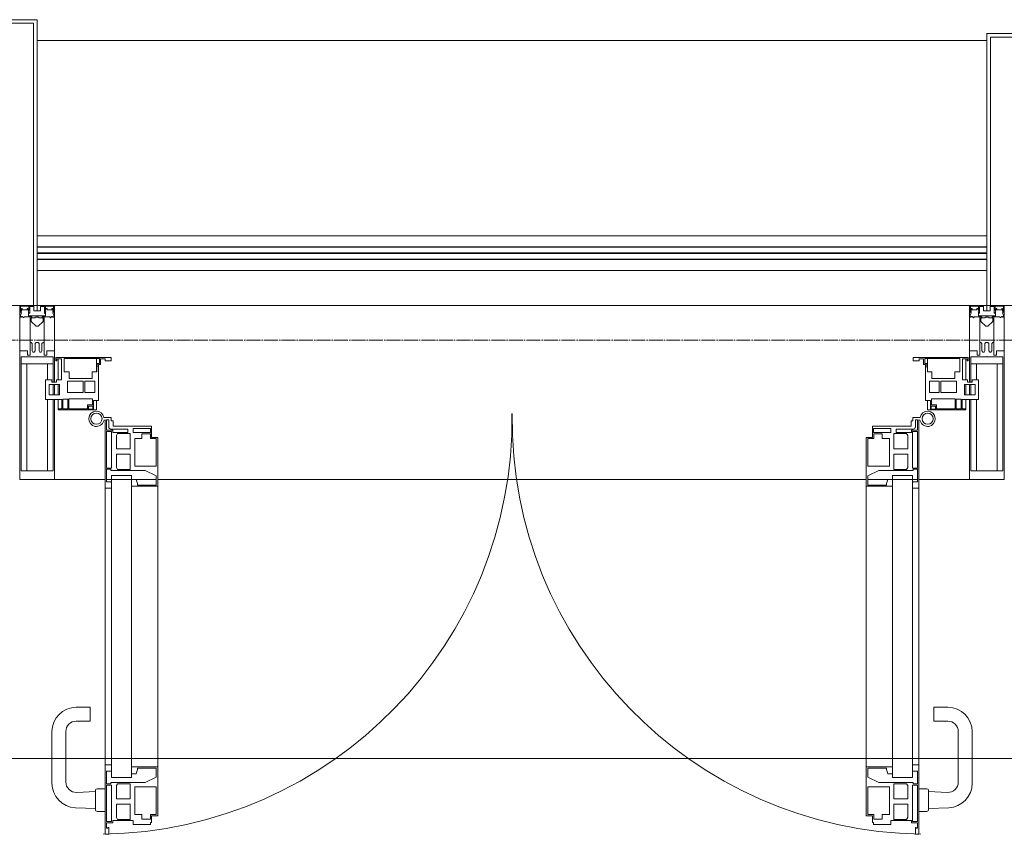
# Model space of a CAD drawing. Header units: millimetres. Extents: x 5617 to 109543, y 7718 to 202726.
# Tile 73 of 84: x 60374 to 61786, y 32391 to 33560. Entities that reach past the tile are written whole.
import ezdxf

# ---------------------------------------------------------------- set-up
doc = ezdxf.new("R2010")
doc.units = ezdxf.units.MM
doc.linetypes.add('ADSK_Линия сетки', pattern=[25, 20, -2.5, 0, -2.5])
for name, color, linetype, lineweight in [('Двери', 7, 'Continuous', 18), ('Импосты витража', 7, 'Continuous', 18), ('Колонны', 7, 'Continuous', 18), ('Ограждение', 7, 'Continuous', 18), ('Оси', 7, 'Continuous', 9), ('Панели витража', 7, 'Continuous', 18), ('Перекрытия', 7, 'Continuous', 18), ('Поручни', 7, 'Continuous', 18), ('Элементы узлов', 7, 'Continuous', 18)]:
    doc.layers.add(name, color=color, linetype=linetype, lineweight=lineweight)

# ---------------------------------------------------------------- blocks, each defined once
blk = doc.blocks.new('135_SLK_K4_AR_rvt-1-МКСС_К4_L16_54_900_')
at = {"layer": 'Перекрытия', "color": 253, "true_color": 0xaaaaaa}
blk.add_line((136150, 32500), (131250, 32500), dxfattribs=at)
blk = doc.blocks.new('Rectangular Mullion - 50Wx250H-V50-МКСС_К4_L16_54_900_')
at = {"layer": 'Элементы узлов', "color": 253, "lineweight": 5, "true_color": 0xaaaaaa}
for p, q in [((-25, 135.1), (-25, 250)), ((-25, 250), (0, 250)), ((25, 250), (0, 250)), ((25, 65.2), (25, 250)), ((-23, 237.3), (0, 237.3)), ((-23, 237.3), (-23, 135.1)), ((-14.9, 135.1), (-14.9, 237.3)), ((23, 237.3), (0, 237.3)), ((14.9, 84), (14.9, 237.3)), ((23, 237.3), (23, 73.6)), ((-25, 113.4), (-25, 128.4)), ((-23, 128.4), (-23, 113.4)), ((-25, 65.2), (-25, 110.1)), ((-23, 110.1), (-23, 73.6)), ((-14.9, 84), (-14.9, 106.6)), ((0, 84), (-23, 84)), ((-0.5, 73.6), (-23, 73.6)), ((-14, 71.3), (-14, 65.2)), ((-10, 71.3), (-14, 71.3)), ((-10, 53), (-10, 71.3)), ((0, 84), (23, 84)), ((0.5, 73.6), (23, 73.6)), ((10, 71.3), (14, 71.3)), ((10, 53), (10, 71.3)), ((14, 71.3), (14, 65.2)), ((-14, 65.2), (-25, 65.2)), ((-7, 65.2), (-5.9, 67.3)), ((-7, 65.2), (-7, 54.7)), ((-4.1, 67.3), (-5.9, 67.3)), ((-4.1, 67.3), (-2.9, 65.1)), ((-2.9, 65.1), (-2.9, 54.6)), ((4.1, 67.3), (2.9, 65.1)), ((2.9, 65.1), (2.9, 54.6)), ((4.1, 67.3), (5.9, 67.3)), ((7, 65.2), (5.9, 67.3)), ((7, 65.2), (7, 54.7)), ((14, 65.2), (25, 65.2)), ((-8.7, 53), (-10, 53)), ((-10, 53), (-10, 17)), ((-8.7, 53), (-7, 54.7)), ((-1.3, 53), (-2.9, 54.6)), ((0, 53), (-1.3, 53)), ((0, 53), (1.3, 53)), ((1.3, 53), (2.9, 54.6)), ((8.7, 53), (7, 54.7)), ((8.7, 53), (10, 53)), ((10, 53), (10, 17)), ((-8.5, 23), (-1.5, 30)), ((-1.5, 30), (0, 30)), ((1.5, 30), (0, 30)), ((8.5, 23), (1.5, 30)), ((-23.8, 14.6), (-25, 14.2)), ((-25, 0), (-25, 14.2)), ((-22.3, 17), (-23.8, 17)), ((-23.8, 17), (-23.8, 14.6)), ((-22.5, 10.6), (-23.8, 14.6)), ((-22.3, 17), (-22.3, 16)), ((-22.3, 16), (-21.3, 16)), ((-19, 17.6), (-21.3, 16)), ((-18.4, 16.6), (-19, 17.6)), ((-7.4, 16.6), (-18.4, 16.6)), ((-12.2, 9), (-12.2, 14.8)), ((-12.2, 14.8), (0, 14.8)), ((-10, 17), (-7.5, 17)), ((-8.5, 18.5), (-8.5, 23)), ((-7.5, 18.5), (-8.5, 18.5)), ((-7.5, 17), (-7.5, 18.5)), ((-7.4, 18), (-7.4, 16.6)), ((-2.6, 18), (-7.4, 18)), ((-2.6, 18), (-2.6, 16.8)), ((-2.6, 16.8), (0, 16.8)), ((2.6, 16.8), (0, 16.8)), ((0, 14.8), (0, 16.8)), ((0, 14.8), (0, 16.8)), ((12.2, 14.8), (0, 14.8)), ((2.6, 18), (2.6, 16.8)), ((2.6, 18), (7.4, 18)), ((7.4, 18), (7.4, 16.6)), ((7.4, 16.6), (18.4, 16.6)), ((7.5, 18.5), (8.5, 18.5)), ((7.5, 17), (7.5, 18.5)), ((10, 17), (7.5, 17)), ((8.5, 18.5), (8.5, 23)), ((12.2, 9), (12.2, 14.8)), ((18.4, 16.6), (19, 17.6)), ((19, 17.6), (21.3, 16)), ((22.3, 16), (21.3, 16)), ((22.3, 17), (22.3, 16)), ((22.3, 17), (23.8, 17)), ((22.5, 10.6), (23.8, 14.6)), ((23.8, 17), (23.8, 14.6)), ((23.8, 14.6), (25, 14.2)), ((25, 0), (25, 14.2)), ((-22.5, 10.6), (-23.7, 9.9)), ((-23.7, 1.3), (-23.7, 9.9)), ((-23.7, 1.3), (-11.8, 1.3)), ((-23.2, 10.2), (-22.5, 8)), ((-22.5, 8), (-22.5, 4.5)), ((-21.3, 4.5), (-22.5, 4.5)), ((-21.3, 4.5), (-21.3, 6.5)), ((-21.3, 6.5), (-14.2, 6.5)), ((-14.2, 6.5), (-14.2, 4.5)), ((-13.2, 4.5), (-14.2, 4.5)), ((-13.2, 4.5), (-12.2, 7.2)), ((-12.7, 7.6), (-11.3, 11.4)), ((-12.7, 7.6), (-11.8, 6.9)), ((-11.8, 1.3), (-11.8, 6.9)), ((-10.5, 11.2), (-11.3, 11.4)), ((-10.5, 1.5), (-10.5, 11.2)), ((-4.8, 1.5), (-10.5, 1.5)), ((0, 8), (-4.8, 8)), ((-4.8, 1.5), (-4.8, 8)), ((0, 0), (0, 8)), ((0, 8), (4.8, 8)), ((0, 0), (0, 8)), ((4.8, 1.5), (4.8, 8)), ((4.8, 1.5), (10.5, 1.5)), ((10.5, 11.2), (11.3, 11.4)), ((10.5, 1.5), (10.5, 11.2)), ((12.7, 7.6), (11.3, 11.4)), ((12.7, 7.6), (11.8, 6.9)), ((11.8, 1.3), (11.8, 6.9)), ((23.7, 1.3), (11.8, 1.3)), ((13.2, 4.5), (12.2, 7.2)), ((13.2, 4.5), (14.2, 4.5)), ((21.3, 6.5), (14.2, 6.5)), ((14.2, 6.5), (14.2, 4.5)), ((21.3, 4.5), (21.3, 6.5)), ((21.3, 4.5), (22.5, 4.5)), ((22.5, 10.6), (23.7, 9.9)), ((23.2, 10.2), (22.5, 8)), ((22.5, 8), (22.5, 4.5)), ((23.7, 1.3), (23.7, 9.9)), ((-25, 0), (0, 0)), ((25, 0), (0, 0))]:
    blk.add_line(p, q, dxfattribs=at)
for centre, start, end in [((-0.5, 73.1), 360, 90), ((0.5, 73.1), 90, 180)]:
    blk.add_arc(centre, 0.5, start, end, dxfattribs=at)
blk = doc.blocks.new('Rectangular Mullion - R_StandardFrame_50Wx250H-V63-МКСС_К4_L16_54_900_')
at = {"layer": 'Импосты витража', "color": 253, "lineweight": 5, "true_color": 0xaaaaaa}
for p, q in [((-25, 135.1), (-25, 250)), ((-25, 250), (25, 250)), ((25, 250), (25, 0)), ((-25, 113.4), (-25, 128.4)), ((-25, 0), (-25, 110.1)), ((0, 0), (-25, 0)), ((25, 0), (5, 0))]:
    blk.add_line(p, q, dxfattribs=at)
blk = doc.blocks.new('A_PAN_ALU_Door_Double - EXT_1_Double_EQ-7512951-МКСС_К4_L16_54_900_')
at = {"layer": 'Двери', "color": 253, "lineweight": 5, "true_color": 0xaaaaaa}
for p, q in [((-583.7, 659.3), (-583.7, 758.9)), ((-583.7, 758.9), (-578.6, 758.9)), ((-583.7, 659.3), (-583.7, 758.9)), ((-583.7, 758.9), (-578.6, 758.9)), ((-581.6, 750.3), (-581.6, 742.3)), ((-579.8, 750.3), (-581.6, 750.3)), ((-581.6, 750.3), (-581.6, 742.3)), ((-579.8, 750.3), (-581.6, 750.3)), ((-579.8, 748.9), (-579.8, 750.3)), ((-579.8, 748.9), (-579.8, 750.3)), ((-578.6, 748.9), (-579.8, 748.9)), ((-578.6, 748.9), (-579.8, 748.9)), ((-578.6, 758.9), (-578.6, 748.9)), ((-578.6, 758.9), (-578.6, 748.9)), ((583.7, 758.9), (578.6, 758.9)), ((578.6, 758.9), (578.6, 748.9)), ((583.7, 758.9), (578.6, 758.9)), ((578.6, 758.9), (578.6, 748.9)), ((578.6, 748.9), (579.8, 748.9)), ((578.6, 748.9), (579.8, 748.9)), ((579.8, 748.9), (579.8, 750.3)), ((579.8, 750.3), (581.6, 750.3)), ((579.8, 748.9), (579.8, 750.3)), ((579.8, 750.3), (581.6, 750.3)), ((581.6, 750.3), (581.6, 742.3)), ((581.6, 750.3), (581.6, 742.3)), ((583.7, 659.3), (583.7, 758.9)), ((583.7, 659.3), (583.7, 758.9)), ((-581.6, 742.3), (-572.9, 742.3)), ((-581.6, 742.3), (-572.9, 742.3)), ((-581.6, 740.6), (-581.6, 688.2)), ((-574.6, 740.6), (-581.6, 740.6)), ((-581.6, 740.6), (-581.6, 688.2)), ((-574.6, 740.6), (-581.6, 740.6)), ((-574.6, 688.2), (-574.6, 740.6)), ((-574.6, 688.2), (-574.6, 740.6)), ((-572.9, 742.3), (-572.9, 739.3)), ((-572.9, 742.3), (-572.9, 739.3)), ((-572.9, 739.3), (-543.6, 739.3)), ((-572.9, 739.3), (-543.6, 739.3)), ((-566.1, 737.5), (-567.6, 734.8)), ((-566.1, 737.5), (-567.6, 734.8)), ((-567.6, 734.8), (-567.6, 715.8)), ((-567.6, 734.8), (-567.6, 715.8)), ((-547.7, 737.5), (-566.1, 737.5)), ((-547.7, 737.5), (-566.1, 737.5)), ((-547.7, 715.8), (-547.7, 737.5)), ((-547.7, 715.8), (-547.7, 737.5)), ((-543.6, 744.8), (-518.6, 744.8)), ((-543.6, 739.3), (-543.6, 744.8)), ((-543.6, 744.8), (-518.6, 744.8)), ((-543.6, 739.3), (-543.6, 744.8)), ((-531.2, 737.1), (-531.2, 730.5)), ((-518.8, 737.1), (-531.2, 737.1)), ((-531.2, 737.1), (-531.2, 730.5)), ((-518.8, 737.1), (-531.2, 737.1)), ((-518.8, 730.6), (-518.8, 737.1)), ((-518.8, 730.6), (-518.8, 737.1)), ((-518.6, 744.8), (-518.6, 741.8)), ((-518.6, 744.8), (-518.6, 741.8)), ((-518.6, 741.8), (-517.1, 741.8)), ((-518.6, 741.8), (-517.1, 741.8)), ((-517.1, 741.8), (-517.1, 732.3)), ((-517.1, 741.8), (-517.1, 732.3)), ((518.6, 741.8), (517.1, 741.8)), ((517.1, 741.8), (517.1, 732.3)), ((518.6, 741.8), (517.1, 741.8)), ((517.1, 741.8), (517.1, 732.3)), ((543.6, 744.8), (518.6, 744.8)), ((518.6, 744.8), (518.6, 741.8)), ((543.6, 744.8), (518.6, 744.8)), ((518.6, 744.8), (518.6, 741.8)), ((518.8, 730.6), (518.8, 737.1)), ((518.8, 737.1), (531.2, 737.1)), ((518.8, 730.6), (518.8, 737.1)), ((518.8, 737.1), (531.2, 737.1)), ((531.2, 737.1), (531.2, 730.5)), ((531.2, 737.1), (531.2, 730.5)), ((543.6, 739.3), (543.6, 744.8)), ((543.6, 739.3), (543.6, 744.8)), ((572.9, 739.3), (543.6, 739.3)), ((572.9, 739.3), (543.6, 739.3)), ((547.7, 715.8), (547.7, 737.5)), ((547.7, 737.5), (566.1, 737.5)), ((547.7, 715.8), (547.7, 737.5)), ((547.7, 737.5), (566.1, 737.5)), ((566.1, 737.5), (567.6, 734.8)), ((566.1, 737.5), (567.6, 734.8)), ((567.6, 734.8), (567.6, 715.8)), ((567.6, 734.8), (567.6, 715.8)), ((581.6, 742.3), (572.9, 742.3)), ((572.9, 742.3), (572.9, 739.3)), ((581.6, 742.3), (572.9, 742.3)), ((572.9, 742.3), (572.9, 739.3)), ((574.6, 688.2), (574.6, 740.6)), ((574.6, 740.6), (581.6, 740.6)), ((574.6, 688.2), (574.6, 740.6)), ((574.6, 740.6), (581.6, 740.6)), ((581.6, 740.6), (581.6, 688.2)), ((581.6, 740.6), (581.6, 688.2)), ((-541.3, 730.5), (-541.3, 691)), ((-531.2, 730.5), (-541.3, 730.5)), ((-541.3, 730.5), (-541.3, 691)), ((-531.2, 730.5), (-541.3, 730.5)), ((-510.6, 730.6), (-518.8, 730.6)), ((-510.6, 730.6), (-518.8, 730.6)), ((-517.1, 732.3), (-508.2, 732.3)), ((-517.1, 732.3), (-508.2, 732.3)), ((-510.6, 691), (-510.6, 730.6)), ((-510.6, 691), (-510.6, 730.6)), ((-508.2, 732.3), (-508.2, 662.3)), ((-508.2, 732.3), (-508.2, 662.3)), ((517.1, 732.3), (508.2, 732.3)), ((508.2, 732.3), (508.2, 662.3)), ((517.1, 732.3), (508.2, 732.3)), ((508.2, 732.3), (508.2, 662.3)), ((510.6, 691), (510.6, 730.6)), ((510.6, 730.6), (518.8, 730.6)), ((510.6, 691), (510.6, 730.6)), ((510.6, 730.6), (518.8, 730.6)), ((531.2, 730.5), (541.3, 730.5)), ((531.2, 730.5), (541.3, 730.5)), ((541.3, 730.5), (541.3, 691)), ((541.3, 730.5), (541.3, 691)), ((-567.6, 715.8), (-547.7, 715.8)), ((-567.6, 715.8), (-547.7, 715.8)), ((-567.6, 708), (-567.6, 688.9)), ((-547.7, 708), (-567.6, 708)), ((-567.6, 708), (-567.6, 688.9)), ((-547.7, 708), (-567.6, 708)), ((-547.7, 686.3), (-547.7, 708)), ((-547.7, 686.3), (-547.7, 708)), ((567.6, 715.8), (547.7, 715.8)), ((567.6, 715.8), (547.7, 715.8)), ((547.7, 708), (567.6, 708)), ((547.7, 686.3), (547.7, 708)), ((547.7, 708), (567.6, 708)), ((547.7, 686.3), (547.7, 708)), ((567.6, 708), (567.6, 688.9)), ((567.6, 708), (567.6, 688.9)), ((-581.6, 688.2), (-574.6, 688.2)), ((-581.6, 688.2), (-574.6, 688.2)), ((-581.6, 686.5), (-581.6, 668.4)), ((-575.4, 686.5), (-581.6, 686.5)), ((-581.6, 686.5), (-581.6, 668.4)), ((-575.4, 686.5), (-581.6, 686.5)), ((-575.4, 684.5), (-575.4, 686.5)), ((-575.4, 684.5), (-575.4, 686.5)), ((-526.4, 684.5), (-575.4, 684.5)), ((-526.4, 684.5), (-575.4, 684.5)), ((-567.6, 688.9), (-566.1, 686.3)), ((-567.6, 688.9), (-566.1, 686.3)), ((-566.1, 686.3), (-547.7, 686.3)), ((-566.1, 686.3), (-547.7, 686.3)), ((-541.3, 691), (-510.6, 691)), ((-541.3, 691), (-510.6, 691)), ((-510.6, 676.8), (-526.4, 684.5)), ((-510.6, 676.8), (-526.4, 684.5)), ((541.3, 691), (510.6, 691)), ((541.3, 691), (510.6, 691)), ((510.6, 676.8), (526.4, 684.5)), ((510.6, 676.8), (526.4, 684.5)), ((526.4, 684.5), (575.4, 684.5)), ((526.4, 684.5), (575.4, 684.5)), ((566.1, 686.3), (547.7, 686.3)), ((566.1, 686.3), (547.7, 686.3)), ((567.6, 688.9), (566.1, 686.3)), ((567.6, 688.9), (566.1, 686.3)), ((581.6, 688.2), (574.6, 688.2)), ((581.6, 688.2), (574.6, 688.2)), ((575.4, 684.5), (575.4, 686.5)), ((575.4, 686.5), (581.6, 686.5)), ((575.4, 684.5), (575.4, 686.5)), ((575.4, 686.5), (581.6, 686.5)), ((581.6, 686.5), (581.6, 668.4)), ((581.6, 686.5), (581.6, 668.4)), ((-583.7, 244.2), (-583.7, 677.3)), ((-581.6, 668.4), (-574.6, 668.4)), ((-581.6, 668.4), (-574.6, 668.4)), ((-574.6, 677.3), (-546, 677.3)), ((-574.6, 244.2), (-574.6, 677.3)), ((-574.6, 668.4), (-574.6, 659.3)), ((-574.6, 668.4), (-574.6, 659.3)), ((-546, 677.3), (-546, 244.2)), ((-546, 672), (-539.3, 672)), ((-546, 662.3), (-546, 672)), ((-546, 672), (-539.3, 672)), ((-546, 662.3), (-546, 672)), ((-539.3, 672), (-537.1, 665.9)), ((-539.3, 672), (-537.1, 665.9)), ((-537.1, 665.9), (-537.1, 663.8)), ((-537.1, 665.9), (-537.1, 663.8)), ((-510.6, 663.8), (-510.6, 676.8)), ((-510.6, 663.8), (-510.6, 676.8)), ((510.6, 663.8), (510.6, 676.8)), ((510.6, 663.8), (510.6, 676.8)), ((539.3, 672), (537.1, 665.9)), ((539.3, 672), (537.1, 665.9)), ((537.1, 665.9), (537.1, 663.8)), ((537.1, 665.9), (537.1, 663.8)), ((546, 672), (539.3, 672)), ((546, 672), (539.3, 672)), ((546, 677.3), (546, 244.2)), ((574.6, 677.3), (546, 677.3)), ((546, 662.3), (546, 672)), ((546, 662.3), (546, 672)), ((574.6, 244.2), (574.6, 677.3)), ((581.6, 668.4), (574.6, 668.4)), ((574.6, 668.4), (574.6, 659.3)), ((581.6, 668.4), (574.6, 668.4)), ((574.6, 668.4), (574.6, 659.3)), ((583.7, 244.2), (583.7, 677.3)), ((-574.6, 659.3), (-583.7, 659.3)), ((-574.6, 659.3), (-583.7, 659.3)), ((-508.2, 662.3), (-546, 662.3)), ((-508.2, 662.3), (-546, 662.3)), ((-537.1, 663.8), (-510.6, 663.8)), ((-537.1, 663.8), (-510.6, 663.8)), ((-508.2, 662.3), (-508.2, 259.2)), ((508.2, 662.3), (546, 662.3)), ((508.2, 662.3), (546, 662.3)), ((508.2, 662.3), (508.2, 259.2)), ((537.1, 663.8), (510.6, 663.8)), ((537.1, 663.8), (510.6, 663.8)), ((574.6, 659.3), (583.7, 659.3)), ((574.6, 659.3), (583.7, 659.3)), ((-583.7, 262.2), (-574.6, 262.2)), ((-583.7, 164.2), (-583.7, 262.2)), ((-574.6, 262.2), (-574.6, 253.1)), ((-546, 259.2), (-508.2, 259.2)), ((-546, 249.6), (-546, 259.2)), ((-537.1, 255.7), (-539.3, 249.6)), ((-537.1, 257.7), (-537.1, 255.7)), ((-510.6, 257.7), (-537.1, 257.7)), ((-510.6, 244.7), (-510.6, 257.7)), ((-508.2, 259.2), (-508.2, 189.3)), ((546, 259.2), (508.2, 259.2)), ((508.2, 259.2), (508.2, 189.3)), ((510.6, 244.7), (510.6, 257.7)), ((510.6, 257.7), (537.1, 257.7)), ((537.1, 257.7), (537.1, 255.7)), ((537.1, 255.7), (539.3, 249.6)), ((546, 249.6), (546, 259.2)), ((583.7, 262.2), (574.6, 262.2)), ((574.6, 262.2), (574.6, 253.1)), ((583.7, 164.2), (583.7, 262.2)), ((-581.6, 253.1), (-581.6, 235.1)), ((-574.6, 253.1), (-581.6, 253.1)), ((-574.6, 244.2), (-546, 244.2)), ((-539.3, 249.6), (-546, 249.6)), ((-526.4, 237), (-510.6, 244.7)), ((526.4, 237), (510.6, 244.7)), ((539.3, 249.6), (546, 249.6)), ((574.6, 244.2), (546, 244.2)), ((574.6, 253.1), (581.6, 253.1)), ((581.6, 253.1), (581.6, 235.1)), ((-581.6, 235.1), (-575.4, 235.1)), ((-581.6, 233.4), (-581.6, 180.9)), ((-574.6, 233.4), (-581.6, 233.4)), ((-575.4, 237), (-526.4, 237)), ((-575.4, 235.1), (-575.4, 237)), ((-574.6, 180.9), (-574.6, 233.4)), ((-566.1, 235.3), (-567.6, 232.6)), ((-567.6, 232.6), (-567.6, 213.6)), ((-547.7, 235.3), (-566.1, 235.3)), ((-547.7, 213.6), (-547.7, 235.3)), ((-541.3, 230.6), (-541.3, 191)), ((-510.6, 230.6), (-541.3, 230.6)), ((-510.6, 191), (-510.6, 230.6)), ((510.6, 230.6), (541.3, 230.6)), ((510.6, 191), (510.6, 230.6)), ((575.4, 237), (526.4, 237)), ((541.3, 230.6), (541.3, 191)), ((547.7, 213.6), (547.7, 235.3)), ((547.7, 235.3), (566.1, 235.3)), ((566.1, 235.3), (567.6, 232.6)), ((567.6, 232.6), (567.6, 213.6)), ((574.6, 233.4), (581.6, 233.4)), ((574.6, 180.9), (574.6, 233.4)), ((575.4, 235.1), (575.4, 237)), ((581.6, 235.1), (575.4, 235.1)), ((581.6, 233.4), (581.6, 180.9)), ((-567.6, 213.6), (-547.7, 213.6)), ((567.6, 213.6), (547.7, 213.6)), ((-567.6, 205.7), (-567.6, 186.7)), ((-547.7, 205.7), (-567.6, 205.7)), ((-547.7, 184), (-547.7, 205.7)), ((547.7, 205.7), (567.6, 205.7)), ((547.7, 184), (547.7, 205.7)), ((567.6, 205.7), (567.6, 186.7)), ((-567.6, 186.7), (-566.1, 184)), ((-566.1, 184), (-547.7, 184)), ((-541.3, 191), (-531.2, 191)), ((-531.2, 191), (-531.2, 184.4)), ((-531.2, 184.4), (-518.8, 184.4)), ((-518.8, 191), (-510.6, 191)), ((-518.8, 184.4), (-518.8, 191)), ((-517.1, 189.3), (-517.1, 173.3)), ((-508.2, 189.3), (-517.1, 189.3)), ((508.2, 189.3), (517.1, 189.3)), ((518.8, 191), (510.6, 191)), ((517.1, 189.3), (517.1, 173.3)), ((518.8, 184.4), (518.8, 191)), ((531.2, 184.4), (518.8, 184.4)), ((541.3, 191), (531.2, 191)), ((531.2, 191), (531.2, 184.4)), ((566.1, 184), (547.7, 184)), ((567.6, 186.7), (566.1, 184)), ((-581.6, 180.9), (-574.6, 180.9)), ((-581.6, 179.2), (-581.6, 164.2)), ((-572.9, 179.2), (-581.6, 179.2)), ((-578.6, 164.2), (-578.6, 174.5)), ((-575.5, 177.5), (-551.3, 177.5)), ((-572.9, 182.2), (-572.9, 179.2)), ((-551.3, 182.2), (-572.9, 182.2)), ((-572.4, 173.3), (-572.4, 165.6)), ((-517.1, 173.3), (-572.4, 173.3)), ((-551.3, 177.5), (-551.3, 182.2)), ((-543.6, 182.2), (-543.6, 176.7)), ((-518.6, 182.2), (-543.6, 182.2)), ((-543.6, 176.7), (-518.6, 176.7)), ((-518.6, 176.7), (-518.6, 182.2)), ((517.1, 173.3), (572.4, 173.3)), ((518.6, 182.2), (543.6, 182.2)), ((518.6, 176.7), (518.6, 182.2)), ((543.6, 176.7), (518.6, 176.7)), ((543.6, 182.2), (543.6, 176.7)), ((551.3, 177.5), (551.3, 182.2)), ((551.3, 182.2), (572.9, 182.2)), ((575.5, 177.5), (551.3, 177.5)), ((572.4, 173.3), (572.4, 165.6)), ((572.9, 182.2), (572.9, 179.2)), ((572.9, 179.2), (581.6, 179.2)), ((581.6, 180.9), (574.6, 180.9)), ((578.6, 164.2), (578.6, 174.5)), ((581.6, 179.2), (581.6, 164.2)), ((-575.1, 160.7), (-585.4, 160.7)), ((-581.6, 164.2), (-578.6, 164.2)), ((-575.1, 165.6), (-575.1, 160.7)), ((-572.4, 165.6), (-575.1, 165.6)), ((572.4, 165.6), (575.1, 165.6)), ((575.1, 165.6), (575.1, 160.7)), ((575.1, 160.7), (585.4, 160.7)), ((581.6, 164.2), (578.6, 164.2))]:
    blk.add_line(p, q, dxfattribs=at)
at = {"layer": 'Двери', "lineweight": 5}
for p, q in [((-597.6, 721.7), (-626.4, 720.7)), ((-597.6, 723.5), (-597.6, 696)), ((-583.6, 726), (-595.1, 726)), ((583.6, 726), (595.1, 726)), ((597.6, 723.5), (597.6, 696)), ((597.6, 721.7), (626.4, 720.7)), ((-624.5, 698.8), (-597.6, 697.7)), ((-595.1, 693.5), (-583.6, 693.5)), ((595.1, 693.5), (583.6, 693.5)), ((624.5, 698.8), (597.6, 697.7)), ((-660.1, 685.7), (-660.1, 611.5)), ((-640.1, 611.5), (-640.1, 683.8)), ((640.1, 611.5), (640.1, 683.8)), ((660.1, 685.7), (660.1, 611.5)), ((-605.1, 596.5), (-625.1, 596.5)), ((-605.1, 576.5), (-605.1, 596.5)), ((605.1, 576.5), (605.1, 596.5)), ((605.1, 596.5), (625.1, 596.5)), ((-625.1, 576.5), (-605.1, 576.5)), ((625.1, 576.5), (605.1, 576.5))]:
    blk.add_line(p, q, dxfattribs=at)
at = {"layer": 'Двери', "color": 254, "lineweight": 5, "true_color": 0xd4d4d4}
for centre, start, end in [((-596.2, 162.6), 359.296, 89.0613), ((596.2, 162.6), 90.9387, 180.704)]:
    blk.add_arc(centre, 596.2, start, end, dxfattribs=at)
at = {"layer": 'Двери', "lineweight": 5}
for centre, radius, start, end in [((-625.1, 685.7), 35, 92.1945, 180), ((-595.1, 723.5), 2.5, 90, 180), ((595.1, 723.5), 2.5, 360, 90), ((625.1, 685.7), 35, 360, 87.8055), ((-625.1, 683.8), 15, 87.8056, 180), ((-595.1, 696), 2.5, 180, 270), ((595.1, 696), 2.5, 270, 360), ((625.1, 683.8), 15, 0, 92.1944), ((-625.1, 611.5), 35, 180, 270), ((-625.1, 611.5), 15, 180, 270), ((625.1, 611.5), 35, 270, 360), ((625.1, 611.5), 15, 270, 360)]:
    blk.add_arc(centre, radius, start, end, dxfattribs=at)
at = {"layer": 'Двери', "color": 253, "lineweight": 5, "true_color": 0xaaaaaa}
for centre, radius, start, end in [((-596.2, 162.7), 11, 16.047, 350.0284), ((-596.2, 162.6), 8, 90, 270), ((-596.2, 162.6), 8, 270, 90), ((-575.5, 174.5), 3, 90, 180), ((575.5, 174.5), 3, 360, 90), ((596.2, 162.7), 11, 189.9716, 163.953), ((596.2, 162.6), 8, 90, 270), ((596.2, 162.6), 8, 270, 90), ((-583.7, 166.3), 2.03, 196.0721, 270), ((583.7, 166.3), 2.03, 270, 343.9279)]:
    blk.add_arc(centre, radius, start, end, dxfattribs=at)
at = {"layer": 'Панели витража', "color": 253, "lineweight": 5, "true_color": 0xaaaaaa}
for p, q in [((-600.3, 150), (-651.2, 150)), ((-651.2, 150), (-651.2, 148.5)), ((-651.2, 148.5), (-645.9, 148.5)), ((-651.2, 148.5), (-651.2, 135.1)), ((-645.9, 148.5), (-645.9, 135.1)), ((-644.3, 134.5), (-644.3, 148.2)), ((-644.3, 148.2), (-637.3, 148.2)), ((-637.3, 148.2), (-637.3, 134.5)), ((-635.9, 134.2), (-635.9, 148.4)), ((-635.9, 148.4), (-608.9, 148.4)), ((-608.9, 148.4), (-608.9, 142.8)), ((-608.9, 142.8), (-601.9, 142.8)), ((-607.5, 148.7), (-601.5, 148.7)), ((-607.5, 144.4), (-607.5, 148.7)), ((-601.5, 144.4), (-607.5, 144.4)), ((-601.9, 142.8), (-601.9, 134.2)), ((-601.5, 148.7), (-601.5, 144.4)), ((-600.3, 136.5), (-600.3, 150)), ((-596.2, 150), (-600.3, 150)), ((-596.2, 136.5), (-596.2, 150)), ((596.2, 150), (596.2, 136.5)), ((600.3, 150), (596.2, 150)), ((651.2, 150), (600.3, 150)), ((600.3, 150), (600.3, 136.5)), ((601.5, 144.4), (601.5, 148.7)), ((601.5, 148.7), (607.5, 148.7)), ((607.5, 144.4), (601.5, 144.4)), ((601.9, 134.2), (601.9, 142.8)), ((601.9, 142.8), (608.9, 142.8)), ((607.5, 148.7), (607.5, 144.4)), ((608.9, 142.8), (608.9, 148.4)), ((608.9, 148.4), (635.9, 148.4)), ((635.9, 148.4), (635.9, 134.2)), ((637.3, 148.2), (644.3, 148.2)), ((637.3, 134.5), (637.3, 148.2)), ((644.3, 148.2), (644.3, 134.5)), ((645.9, 135.1), (645.9, 148.5)), ((645.9, 148.5), (651.2, 148.5)), ((651.2, 148.5), (651.2, 150)), ((651.2, 135.1), (651.2, 148.5)), ((-645.9, 135.1), (-669.2, 135.1)), ((-669.2, 135.1), (-669.2, 106.6)), ((-664.2, 113.4), (-664.2, 128.4)), ((-664.2, 128.4), (-649.2, 128.4)), ((-651.2, 128.4), (-651.2, 113.4)), ((-649.2, 128.4), (-649.2, 113.4)), ((-637.3, 134.5), (-644.3, 134.5)), ((-601.9, 134.2), (-635.9, 134.2)), ((-593.3, 136.5), (-600.3, 136.5)), ((-593.3, 84.8), (-593.3, 136.5)), ((600.3, 136.5), (593.3, 136.5)), ((593.3, 136.5), (593.3, 84.8)), ((635.9, 134.2), (601.9, 134.2)), ((644.3, 134.5), (637.3, 134.5)), ((669.2, 135.1), (645.9, 135.1)), ((649.2, 128.4), (664.2, 128.4)), ((649.2, 113.4), (649.2, 128.4)), ((651.2, 113.4), (651.2, 128.4)), ((664.2, 128.4), (664.2, 113.4)), ((669.2, 106.6), (669.2, 135.1)), ((-649.2, 113.4), (-664.2, 113.4)), ((-637.8, 108.8), (-637.8, 125)), ((-637.8, 125), (-615.2, 125)), ((-615.2, 125), (-615.2, 108.8)), ((-613, 108.8), (-613, 125)), ((-613, 125), (-598.7, 125)), ((-598.7, 125), (-598.7, 108.8)), ((598.7, 125), (613, 125)), ((598.7, 108.8), (598.7, 125)), ((613, 125), (613, 108.8)), ((615.2, 125), (637.8, 125)), ((615.2, 108.8), (615.2, 125)), ((637.8, 125), (637.8, 108.8)), ((664.2, 113.4), (649.2, 113.4)), ((-669.2, 106.6), (-660.2, 106.6)), ((-660.2, 106.6), (-660.2, 110.1)), ((-660.2, 110.1), (-653.3, 110.1)), ((-653.3, 110.1), (-653.3, 106.6)), ((-653.3, 106.6), (-646.3, 106.6)), ((-651.2, 106.6), (-651.2, 76.7)), ((-646.3, 106.6), (-646.3, 76.7)), ((-615.2, 108.8), (-637.8, 108.8)), ((-635.3, 95.5), (-635.3, 105)), ((-635.3, 105), (-602.1, 105)), ((-598.7, 108.8), (-613, 108.8)), ((-602.1, 105), (-602.1, 95.5)), ((613, 108.8), (598.7, 108.8)), ((602.1, 95.5), (602.1, 105)), ((602.1, 105), (635.3, 105)), ((637.8, 108.8), (615.2, 108.8)), ((635.3, 105), (635.3, 95.5)), ((646.3, 76.7), (646.3, 106.6)), ((646.3, 106.6), (653.3, 106.6)), ((651.2, 76.7), (651.2, 106.6)), ((653.3, 106.6), (653.3, 110.1)), ((653.3, 110.1), (660.2, 110.1)), ((660.2, 110.1), (660.2, 106.6)), ((660.2, 106.6), (669.2, 106.6)), ((-642.4, 76.3), (-642.4, 95.5)), ((-642.4, 95.5), (-635.3, 95.5)), ((-602.1, 95.5), (-595.8, 95.5)), ((-596.2, 76.2), (-596.2, 95.5)), ((-595.8, 95.5), (-595.8, 89)), ((-595.8, 89), (-595, 88.2)), ((-595, 88.2), (-595, 83.1)), ((-590.3, 84.8), (-593.3, 84.8)), ((-590.3, 76.5), (-590.3, 84.8)), ((593.3, 84.8), (590.3, 84.8)), ((590.3, 84.8), (590.3, 76.5)), ((595, 88.2), (595.8, 89)), ((595, 83.1), (595, 88.2)), ((595.8, 89), (595.8, 95.5)), ((595.8, 95.5), (602.1, 95.5)), ((596.2, 95.5), (596.2, 76.2)), ((635.3, 95.5), (642.4, 95.5)), ((642.4, 95.5), (642.4, 76.3)), ((-652.8, 79.5), (-654.3, 79.5)), ((-654.3, 79.5), (-654.3, 74.5)), ((-654.3, 74.5), (-575.3, 74.5)), ((-652.8, 76.7), (-652.8, 79.5)), ((-646.3, 76.7), (-652.8, 76.7)), ((-592, 76.3), (-642.4, 76.3)), ((-595, 83.1), (-592, 83.1)), ((-592, 83.1), (-592, 76.3)), ((-583.9, 76.5), (-590.3, 76.5)), ((-575.3, 79.5), (-583.9, 79.5)), ((-583.9, 79.5), (-583.9, 76.5)), ((-575.3, 74.5), (-575.3, 79.5)), ((583.9, 79.5), (575.3, 79.5)), ((575.3, 79.5), (575.3, 74.5)), ((575.3, 74.5), (654.3, 74.5)), ((583.9, 76.5), (583.9, 79.5)), ((590.3, 76.5), (583.9, 76.5)), ((592, 76.3), (592, 83.1)), ((592, 83.1), (595, 83.1)), ((642.4, 76.3), (592, 76.3)), ((652.8, 76.7), (646.3, 76.7)), ((654.3, 79.5), (652.8, 79.5)), ((652.8, 79.5), (652.8, 76.7)), ((654.3, 74.5), (654.3, 79.5))]:
    blk.add_line(p, q, dxfattribs=at)
blk = doc.blocks.new('Rectangular Mullion - R_StandardFrame_50Wx250H-V64-МКСС_К4_L16_54_900_')
at = {"layer": 'Импосты витража', "color": 253, "lineweight": 5, "true_color": 0xaaaaaa}
for p, q in [((132872.5, 33150), (131560, 33150)), ((131632.5, 32900), (131560, 32900)), ((131670.3, 32900), (131634.6, 32900)), ((131705.7, 32900), (131677.1, 32900)), ((132724.5, 32900), (131708, 32900)), ((132755.4, 32900), (132726.8, 32900)), ((132797.9, 32900), (132762.2, 32900)), ((132872.5, 32900), (132800, 32900))]:
    blk.add_line(p, q, dxfattribs=at)
blk = doc.blocks.new('Rectangular Mullion - 50Wx250H-V48-МКСС_К4_L16_54_900_')
at = {"layer": 'Элементы узлов', "color": 253, "lineweight": 5, "true_color": 0xaaaaaa}
for p, q in [((-25, 65.2), (-25, 250)), ((-25, 250), (0, 250)), ((25, 250), (0, 250)), ((25, 135.1), (25, 250)), ((-23, 237.3), (0, 237.3)), ((-23, 237.3), (-23, 73.6)), ((-14.9, 84), (-14.9, 237.3)), ((23, 237.3), (0, 237.3)), ((14.9, 135.1), (14.9, 237.3)), ((23, 237.3), (23, 135.1)), ((23, 128.4), (23, 113.4)), ((25, 113.4), (25, 128.4)), ((14.9, 84), (14.9, 106.6)), ((23, 110.1), (23, 73.6)), ((25, 65.2), (25, 110.1)), ((0, 84), (-23, 84)), ((-0.5, 73.6), (-23, 73.6)), ((-14, 71.3), (-14, 65.2)), ((-10, 71.3), (-14, 71.3)), ((-10, 53), (-10, 71.3)), ((0, 84), (23, 84)), ((0.5, 73.6), (23, 73.6)), ((10, 71.3), (14, 71.3)), ((10, 53), (10, 71.3)), ((14, 71.3), (14, 65.2)), ((-14, 65.2), (-25, 65.2)), ((-7, 65.2), (-5.9, 67.3)), ((-7, 65.2), (-7, 54.7)), ((-4.1, 67.3), (-5.9, 67.3)), ((-4.1, 67.3), (-2.9, 65.1)), ((-2.9, 65.1), (-2.9, 54.6)), ((4.1, 67.3), (2.9, 65.1)), ((2.9, 65.1), (2.9, 54.6)), ((4.1, 67.3), (5.9, 67.3)), ((7, 65.2), (5.9, 67.3)), ((7, 65.2), (7, 54.7)), ((14, 65.2), (25, 65.2)), ((-8.7, 53), (-10, 53)), ((-10, 53), (-10, 17)), ((-8.7, 53), (-7, 54.7)), ((-1.3, 53), (-2.9, 54.6)), ((0, 53), (-1.3, 53)), ((0, 53), (1.3, 53)), ((1.3, 53), (2.9, 54.6)), ((8.7, 53), (7, 54.7)), ((8.7, 53), (10, 53)), ((10, 53), (10, 17)), ((-8.5, 23), (-1.5, 30)), ((-1.5, 30), (0, 30)), ((1.5, 30), (0, 30)), ((8.5, 23), (1.5, 30)), ((-23.8, 14.6), (-25, 14.2)), ((-25, 0), (-25, 14.2)), ((-22.3, 17), (-23.8, 17)), ((-23.8, 17), (-23.8, 14.6)), ((-22.5, 10.6), (-23.8, 14.6)), ((-22.3, 17), (-22.3, 16)), ((-22.3, 16), (-21.3, 16)), ((-19, 17.6), (-21.3, 16)), ((-18.4, 16.6), (-19, 17.6)), ((-7.4, 16.6), (-18.4, 16.6)), ((-12.2, 9), (-12.2, 14.8)), ((-12.2, 14.8), (0, 14.8)), ((-10, 17), (-7.5, 17)), ((-8.5, 18.5), (-8.5, 23)), ((-7.5, 18.5), (-8.5, 18.5)), ((-7.5, 17), (-7.5, 18.5)), ((-7.4, 18), (-7.4, 16.6)), ((-2.6, 18), (-7.4, 18)), ((-2.6, 18), (-2.6, 16.8)), ((-2.6, 16.8), (0, 16.8)), ((2.6, 16.8), (0, 16.8)), ((0, 14.8), (0, 16.8)), ((0, 14.8), (0, 16.8)), ((12.2, 14.8), (0, 14.8)), ((2.6, 18), (2.6, 16.8)), ((2.6, 18), (7.4, 18)), ((7.4, 18), (7.4, 16.6)), ((7.4, 16.6), (18.4, 16.6)), ((7.5, 18.5), (8.5, 18.5)), ((7.5, 17), (7.5, 18.5)), ((10, 17), (7.5, 17)), ((8.5, 18.5), (8.5, 23)), ((12.2, 9), (12.2, 14.8)), ((18.4, 16.6), (19, 17.6)), ((19, 17.6), (21.3, 16)), ((22.3, 16), (21.3, 16)), ((22.3, 17), (22.3, 16)), ((22.3, 17), (23.8, 17)), ((22.5, 10.6), (23.8, 14.6)), ((23.8, 17), (23.8, 14.6)), ((23.8, 14.6), (25, 14.2)), ((25, 0), (25, 14.2)), ((-22.5, 10.6), (-23.7, 9.9)), ((-23.7, 1.3), (-23.7, 9.9)), ((-23.7, 1.3), (-11.8, 1.3)), ((-23.2, 10.2), (-22.5, 8)), ((-22.5, 8), (-22.5, 4.5)), ((-21.3, 4.5), (-22.5, 4.5)), ((-21.3, 4.5), (-21.3, 6.5)), ((-21.3, 6.5), (-14.2, 6.5)), ((-14.2, 6.5), (-14.2, 4.5)), ((-13.2, 4.5), (-14.2, 4.5)), ((-13.2, 4.5), (-12.2, 7.2)), ((-12.7, 7.6), (-11.3, 11.4)), ((-12.7, 7.6), (-11.8, 6.9)), ((-11.8, 1.3), (-11.8, 6.9)), ((-10.5, 11.2), (-11.3, 11.4)), ((-10.5, 1.5), (-10.5, 11.2)), ((-4.8, 1.5), (-10.5, 1.5)), ((0, 8), (-4.8, 8)), ((-4.8, 1.5), (-4.8, 8)), ((0, 0), (0, 8)), ((0, 8), (4.8, 8)), ((0, 0), (0, 8)), ((4.8, 1.5), (4.8, 8)), ((4.8, 1.5), (10.5, 1.5)), ((10.5, 11.2), (11.3, 11.4)), ((10.5, 1.5), (10.5, 11.2)), ((12.7, 7.6), (11.3, 11.4)), ((12.7, 7.6), (11.8, 6.9)), ((11.8, 1.3), (11.8, 6.9)), ((23.7, 1.3), (11.8, 1.3)), ((13.2, 4.5), (12.2, 7.2)), ((13.2, 4.5), (14.2, 4.5)), ((21.3, 6.5), (14.2, 6.5)), ((14.2, 6.5), (14.2, 4.5)), ((21.3, 4.5), (21.3, 6.5)), ((21.3, 4.5), (22.5, 4.5)), ((22.5, 10.6), (23.7, 9.9)), ((23.2, 10.2), (22.5, 8)), ((22.5, 8), (22.5, 4.5)), ((23.7, 1.3), (23.7, 9.9)), ((-25, 0), (0, 0)), ((25, 0), (0, 0))]:
    blk.add_line(p, q, dxfattribs=at)
for centre, start, end in [((-0.5, 73.1), 360, 90), ((0.5, 73.1), 90, 180)]:
    blk.add_arc(centre, 0.5, start, end, dxfattribs=at)
blk = doc.blocks.new('Rectangular Mullion - R_StandardFrame_50Wx250H-V65-МКСС_К4_L16_54_900_')
at = {"layer": 'Импосты витража', "color": 253, "lineweight": 5, "true_color": 0xaaaaaa}
for p, q in [((-25, 0), (-25, 250)), ((-25, 250), (25, 250)), ((25, 250), (25, 135.1)), ((25, 128.4), (25, 113.4)), ((25, 110.1), (25, 0)), ((-5, 0), (-25, 0)), ((25, 0), (0, 0))]:
    blk.add_line(p, q, dxfattribs=at)
blk = doc.blocks.new('Ограждение - Ограждение-6015236-МКСС_К4_L16_54_900_')
at = {"layer": 'Поручни', "color": 253, "lineweight": 5, "true_color": 0xaaaaaa}
for p, q in [((50147.5, 17850), (48785, 17850)), ((50147.5, 17834), (48785, 17834)), ((50147.5, 17833.5), (48785, 17833.5)), ((50147.5, 17825.5), (48785, 17825.5)), ((50147.5, 17824.5), (48785, 17824.5)), ((50147.5, 17816.5), (48785, 17816.5)), ((50147.5, 17816), (48785, 17816)), ((48785, 17800), (50147.5, 17800))]:
    blk.add_line(p, q, dxfattribs=at)
blk = doc.blocks.new('A_SLK_PAN_Type1 - Прямой тип панели-6538267-МКСС_К4_L16_54_900_')
at = {"layer": 'Колонны', "lineweight": 5}
for p, q in [((-247.5, 0), (-252.5, 0)), ((-252.5, 0), (-252.5, -390)), ((-247.5, -385), (-247.5, 0)), ((227.5, 0), (-227.5, 0)), ((247.5, 0), (247.5, -385)), ((252.5, 0), (247.5, 0)), ((252.5, -390), (252.5, 0)), ((-252.5, -390), (252.5, -390)), ((247.5, -385), (-247.5, -385))]:
    blk.add_line(p, q, dxfattribs=at)
blk = doc.blocks.new('A_SLK_PAN_Type1 - Прямой тип панели-6538270-МКСС_К4_L16_54_900_')
at = {"layer": 'Колонны', "lineweight": 5}
for p, q in [((-180, 0), (-185, 0)), ((-185, 0), (-185, -410)), ((-180, -405), (-180, 0)), ((159.9, 0), (-160, 0)), ((180, 0), (180, -405)), ((185, 0), (180, 0)), ((185, -410), (185, 0)), ((180, -405), (-180, -405)), ((-185, -410), (185, -410))]:
    blk.add_line(p, q, dxfattribs=at)
blk = doc.blocks.new('A_OGR_PAN_Отлив - A_OGR_PAN_Отлив-6266409-МКСС_К4_L16_54_900_')
at = {"layer": 'Колонны', "color": 253, "lineweight": 5, "true_color": 0xaaaaaa}
blk.add_line((681.25, 380), (-681.25, 380), dxfattribs=at)
blk = doc.blocks.new('135_SLK_K4_AR_FCD_rvt-1-МКСС_К4_L16_54_900_')
at = {"layer": 'Импосты витража', "color": 253, "lineweight": 5, "true_color": 0xaaaaaa, "extrusion": (0, 0, -1), "rotation": 180}
for name, p in [('Rectangular Mullion - 50Wx250H-V48-МКСС_К4_L16_54_900_', (-131535, 33150)), ('Rectangular Mullion - R_StandardFrame_50Wx250H-V65-МКСС_К4_L16_54_900_', (-131535, 33150)), ('Rectangular Mullion - 50Wx250H-V50-МКСС_К4_L16_54_900_', (-132897.5, 33150)), ('Rectangular Mullion - R_StandardFrame_50Wx250H-V63-МКСС_К4_L16_54_900_', (-132897.5, 33150))]:
    blk.add_blockref(name, p, dxfattribs=at)
at = {"layer": 'Импосты витража', "color": 253, "lineweight": 5, "true_color": 0xaaaaaa}
blk.add_blockref('Rectangular Mullion - R_StandardFrame_50Wx250H-V64-МКСС_К4_L16_54_900_', (0, 0), dxfattribs=at)
at = {"layer": 'Колонны', "color": 253, "lineweight": 5, "true_color": 0xaaaaaa, "rotation": 180}
for name, p in [('A_SLK_PAN_Type1 - Прямой тип панели-6538270-МКСС_К4_L16_54_900_', (131350, 33150)), ('A_SLK_PAN_Type1 - Прямой тип панели-6538267-МКСС_К4_L16_54_900_', (133150, 33150))]:
    blk.add_blockref(name, p, dxfattribs=at)
at = {"layer": 'Колонны', "color": 253, "lineweight": 5, "true_color": 0xaaaaaa}
blk.add_blockref('A_OGR_PAN_Отлив - A_OGR_PAN_Отлив-6266409-МКСС_К4_L16_54_900_', (132216.3, 33150), dxfattribs=at)
at = {"layer": 'Ограждение', "color": 253, "lineweight": 5, "true_color": 0xaaaaaa}
blk.add_blockref('Ограждение - Ограждение-6015236-МКСС_К4_L16_54_900_', (82750, 15400), dxfattribs=at)
at = {"layer": 'Панели витража', "color": 253, "lineweight": 5, "true_color": 0xaaaaaa, "rotation": 180}
blk.add_blockref('A_PAN_ALU_Door_Double - EXT_1_Double_EQ-7512951-МКСС_К4_L16_54_900_', (132216.3, 33150), dxfattribs=at)

msp = doc.modelspace()

# ---------------------------------------------------------------- linework, layer by layer
at = {"layer": 'Оси', "linetype": 'ADSK_Линия сетки'}
msp.add_line((65663.9, 33100), (24981.8, 33100), dxfattribs=at)

# ---------------------------------------------------------------- block references
at = {"lineweight": 5}
for name in ['135_SLK_K4_AR_FCD_rvt-1-МКСС_К4_L16_54_900_', '135_SLK_K4_AR_rvt-1-МКСС_К4_L16_54_900_']:
    msp.add_blockref(name, (-71136.1, 0), dxfattribs=at)

doc.saveas('drawing.dxf')
